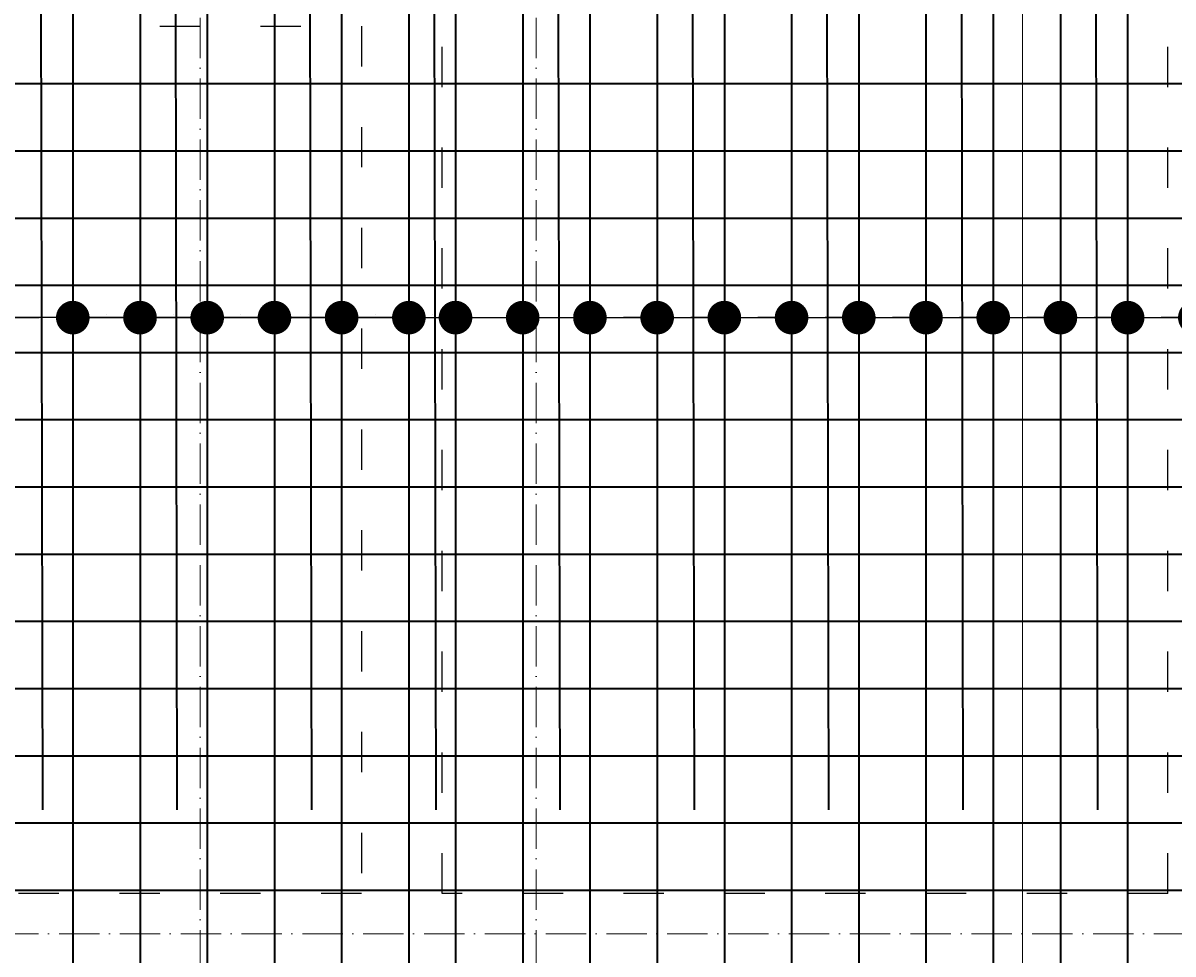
# Model space of a CAD drawing. Header units: millimetres. Extents: x 295948 to 312016, y 6878 to 18016.
# Tile 162 of 252: x 304158 to 304500, y 16278 to 16555. Entities that reach past the tile are written whole.
import ezdxf

# ---------------------------------------------------------------- set-up
doc = ezdxf.new("R2010")
doc.units = ezdxf.units.MM
doc.linetypes.add('ACAD_ISO03W100', pattern=[30, 12, -18])
doc.linetypes.add('ACAD_ISO10W100', pattern=[18, 12, -3, 0, -3])
for name, color, linetype, lineweight in [('konstrukcja wymiary', 1, 'Continuous', 13), ('osie', 5, 'ACAD_ISO10W100', 13), ('zbrojenie płyty', 141, 'Continuous', 35)]:
    doc.layers.add(name, color=color, linetype=linetype, lineweight=lineweight)
doc.layers.add('przerywane', color=6, linetype='ACAD_ISO03W100')
doc.styles.get("Standard").update_dxf_attribs({"font": 'romand.shx', "oblique": 10})
doc.dimstyles.new('kropki', dxfattribs={"dimtxt": 0.001, "dimasz": 10, "dimexe": 1.25, "dimexo": 0.625, "dimgap": 1, "dimtad": 1, "dimtxsty": 'Standard', "dimblk": 'DOT', "dimcen": 2.5, "dimadec": 0, "dimazin": 0, "dimtfac": 1, "dimtmove": 0, "dimatfit": 3, "dimfxl": 1, "dimfxlon": 1, "dimarcsym": 0})

# ---------------------------------------------------------------- blocks, each defined once
blk = doc.blocks.new('_Dot')
at = {"color": 0, "linetype": 'ByBlock', "lineweight": -2}
blk.add_line((-0.5, 0), (-1, 0), dxfattribs=at)
at = {"color": 0, "linetype": 'ByBlock', "const_width": 0.5}
blk.add_lwpolyline([(-0.25, 0, 1), (0.25, 0, 1)], format="xyb", close=True, dxfattribs=at)
blk = doc.blocks.new('*D2266')
at = {"layer": 'Defpoints', "color": 0, "transparency": 16777216}
for p in [(304346.44, 16467.6), (304306.44, 16458.24), (304346.44, 16458.24)]:
    blk.add_point(p, dxfattribs=at)
at = {"layer": 'konstrukcja wymiary', "color": 0, "lineweight": -2, "transparency": 16777216}
for p, q in [((304306.44, 16466.6), (304306.44, 16468.85)), ((304316.44, 16467.6), (304336.44, 16467.6)), ((304346.44, 16466.6), (304346.44, 16468.85))]:
    blk.add_line(p, q, dxfattribs=at)
at = {"layer": 'konstrukcja wymiary', "color": 0, "lineweight": -2, "transparency": 16777216, "xscale": 10, "yscale": 10, "zscale": 10, "rotation": 180}
blk.add_blockref('_Dot', (304306.44, 16467.6), dxfattribs=at)
at = {"layer": 'konstrukcja wymiary', "color": 0, "lineweight": -2, "transparency": 16777216, "xscale": 10, "yscale": 10, "zscale": 10}
blk.add_blockref('_Dot', (304346.44, 16467.6), dxfattribs=at)
at = {"layer": 'konstrukcja wymiary', "color": 0, "transparency": 16777216, "insert": (304326.44, 16468.61), "char_height": 0.001, "attachment_point": 5}
blk.add_mtext('40', dxfattribs=at)
blk = doc.blocks.new('*D2267')
at = {"layer": 'Defpoints', "color": 0, "transparency": 16777216}
for p in [(304386.44, 16467.6), (304346.44, 16458.24), (304386.44, 16458.24)]:
    blk.add_point(p, dxfattribs=at)
at = {"layer": 'konstrukcja wymiary', "color": 0, "lineweight": -2, "transparency": 16777216}
for p, q in [((304346.44, 16466.6), (304346.44, 16468.85)), ((304356.44, 16467.6), (304376.44, 16467.6)), ((304386.44, 16466.6), (304386.44, 16468.85))]:
    blk.add_line(p, q, dxfattribs=at)
at = {"layer": 'konstrukcja wymiary', "color": 0, "lineweight": -2, "transparency": 16777216, "xscale": 10, "yscale": 10, "zscale": 10, "rotation": 180}
blk.add_blockref('_Dot', (304346.44, 16467.6), dxfattribs=at)
at = {"layer": 'konstrukcja wymiary', "color": 0, "lineweight": -2, "transparency": 16777216, "xscale": 10, "yscale": 10, "zscale": 10}
blk.add_blockref('_Dot', (304386.44, 16467.6), dxfattribs=at)
at = {"layer": 'konstrukcja wymiary', "color": 0, "transparency": 16777216, "insert": (304366.44, 16468.61), "char_height": 0.001, "attachment_point": 5}
blk.add_mtext('40', dxfattribs=at)
blk = doc.blocks.new('*D2268')
at = {"layer": 'Defpoints', "color": 0, "transparency": 16777216}
for p in [(304426.44, 16467.6), (304386.44, 16458.24), (304426.44, 16458.24)]:
    blk.add_point(p, dxfattribs=at)
at = {"layer": 'konstrukcja wymiary', "color": 0, "lineweight": -2, "transparency": 16777216}
for p, q in [((304386.44, 16466.6), (304386.44, 16468.85)), ((304396.44, 16467.6), (304416.44, 16467.6)), ((304426.44, 16466.6), (304426.44, 16468.85))]:
    blk.add_line(p, q, dxfattribs=at)
at = {"layer": 'konstrukcja wymiary', "color": 0, "lineweight": -2, "transparency": 16777216, "xscale": 10, "yscale": 10, "zscale": 10, "rotation": 180}
blk.add_blockref('_Dot', (304386.44, 16467.6), dxfattribs=at)
at = {"layer": 'konstrukcja wymiary', "color": 0, "lineweight": -2, "transparency": 16777216, "xscale": 10, "yscale": 10, "zscale": 10}
blk.add_blockref('_Dot', (304426.44, 16467.6), dxfattribs=at)
at = {"layer": 'konstrukcja wymiary', "color": 0, "transparency": 16777216, "insert": (304406.44, 16468.61), "char_height": 0.001, "attachment_point": 5}
blk.add_mtext('40', dxfattribs=at)
blk = doc.blocks.new('*D2269')
at = {"layer": 'Defpoints', "color": 0, "transparency": 16777216}
for p in [(304466.44, 16467.6), (304426.44, 16458.24), (304466.44, 16458.24)]:
    blk.add_point(p, dxfattribs=at)
at = {"layer": 'konstrukcja wymiary', "color": 0, "lineweight": -2, "transparency": 16777216}
for p, q in [((304426.44, 16466.6), (304426.44, 16468.85)), ((304436.44, 16467.6), (304456.44, 16467.6)), ((304466.44, 16466.6), (304466.44, 16468.85))]:
    blk.add_line(p, q, dxfattribs=at)
at = {"layer": 'konstrukcja wymiary', "color": 0, "lineweight": -2, "transparency": 16777216, "xscale": 10, "yscale": 10, "zscale": 10, "rotation": 180}
blk.add_blockref('_Dot', (304426.44, 16467.6), dxfattribs=at)
at = {"layer": 'konstrukcja wymiary', "color": 0, "lineweight": -2, "transparency": 16777216, "xscale": 10, "yscale": 10, "zscale": 10}
blk.add_blockref('_Dot', (304466.44, 16467.6), dxfattribs=at)
at = {"layer": 'konstrukcja wymiary', "color": 0, "transparency": 16777216, "insert": (304446.44, 16468.61), "char_height": 0.001, "attachment_point": 5}
blk.add_mtext('40', dxfattribs=at)
blk = doc.blocks.new('*D2270')
at = {"layer": 'Defpoints', "color": 0, "transparency": 16777216}
for p in [(304506.44, 16467.6), (304466.44, 16458.24), (304506.44, 16458.24)]:
    blk.add_point(p, dxfattribs=at)
at = {"layer": 'konstrukcja wymiary', "color": 0, "lineweight": -2, "transparency": 16777216}
for p, q in [((304466.44, 16466.6), (304466.44, 16468.85)), ((304476.44, 16467.6), (304496.44, 16467.6)), ((304506.44, 16466.6), (304506.44, 16468.85))]:
    blk.add_line(p, q, dxfattribs=at)
at = {"layer": 'konstrukcja wymiary', "color": 0, "lineweight": -2, "transparency": 16777216, "xscale": 10, "yscale": 10, "zscale": 10, "rotation": 180}
blk.add_blockref('_Dot', (304466.44, 16467.6), dxfattribs=at)
at = {"layer": 'konstrukcja wymiary', "color": 0, "lineweight": -2, "transparency": 16777216, "xscale": 10, "yscale": 10, "zscale": 10}
blk.add_blockref('_Dot', (304506.44, 16467.6), dxfattribs=at)
at = {"layer": 'konstrukcja wymiary', "color": 0, "transparency": 16777216, "insert": (304486.44, 16468.61), "char_height": 0.001, "attachment_point": 5}
blk.add_mtext('40', dxfattribs=at)
blk = doc.blocks.new('*D2280')
at = {"layer": 'Defpoints', "color": 0, "transparency": 16777216}
for p in [(304366.44, 16467.6), (304326.44, 16458.24), (304366.44, 16458.24)]:
    blk.add_point(p, dxfattribs=at)
at = {"layer": 'konstrukcja wymiary', "color": 0, "lineweight": -2, "transparency": 16777216}
for p, q in [((304326.44, 16466.6), (304326.44, 16468.85)), ((304336.44, 16467.6), (304356.44, 16467.6)), ((304366.44, 16466.6), (304366.44, 16468.85))]:
    blk.add_line(p, q, dxfattribs=at)
at = {"layer": 'konstrukcja wymiary', "color": 0, "lineweight": -2, "transparency": 16777216, "xscale": 10, "yscale": 10, "zscale": 10, "rotation": 180}
blk.add_blockref('_Dot', (304326.44, 16467.6), dxfattribs=at)
at = {"layer": 'konstrukcja wymiary', "color": 0, "lineweight": -2, "transparency": 16777216, "xscale": 10, "yscale": 10, "zscale": 10}
blk.add_blockref('_Dot', (304366.44, 16467.6), dxfattribs=at)
at = {"layer": 'konstrukcja wymiary', "color": 0, "transparency": 16777216, "insert": (304346.44, 16468.61), "char_height": 0.001, "attachment_point": 5}
blk.add_mtext('40', dxfattribs=at)
blk = doc.blocks.new('*D2281')
at = {"layer": 'Defpoints', "color": 0, "transparency": 16777216}
for p in [(304406.44, 16467.6), (304366.44, 16458.24), (304406.44, 16458.24)]:
    blk.add_point(p, dxfattribs=at)
at = {"layer": 'konstrukcja wymiary', "color": 0, "lineweight": -2, "transparency": 16777216}
for p, q in [((304366.44, 16466.6), (304366.44, 16468.85)), ((304376.44, 16467.6), (304396.44, 16467.6)), ((304406.44, 16466.6), (304406.44, 16468.85))]:
    blk.add_line(p, q, dxfattribs=at)
at = {"layer": 'konstrukcja wymiary', "color": 0, "lineweight": -2, "transparency": 16777216, "xscale": 10, "yscale": 10, "zscale": 10, "rotation": 180}
blk.add_blockref('_Dot', (304366.44, 16467.6), dxfattribs=at)
at = {"layer": 'konstrukcja wymiary', "color": 0, "lineweight": -2, "transparency": 16777216, "xscale": 10, "yscale": 10, "zscale": 10}
blk.add_blockref('_Dot', (304406.44, 16467.6), dxfattribs=at)
at = {"layer": 'konstrukcja wymiary', "color": 0, "transparency": 16777216, "insert": (304386.44, 16468.61), "char_height": 0.001, "attachment_point": 5}
blk.add_mtext('40', dxfattribs=at)
blk = doc.blocks.new('*D2282')
at = {"layer": 'Defpoints', "color": 0, "transparency": 16777216}
for p in [(304446.44, 16467.6), (304406.44, 16458.24), (304446.44, 16458.24)]:
    blk.add_point(p, dxfattribs=at)
at = {"layer": 'konstrukcja wymiary', "color": 0, "lineweight": -2, "transparency": 16777216}
for p, q in [((304406.44, 16466.6), (304406.44, 16468.85)), ((304416.44, 16467.6), (304436.44, 16467.6)), ((304446.44, 16466.6), (304446.44, 16468.85))]:
    blk.add_line(p, q, dxfattribs=at)
at = {"layer": 'konstrukcja wymiary', "color": 0, "lineweight": -2, "transparency": 16777216, "xscale": 10, "yscale": 10, "zscale": 10, "rotation": 180}
blk.add_blockref('_Dot', (304406.44, 16467.6), dxfattribs=at)
at = {"layer": 'konstrukcja wymiary', "color": 0, "lineweight": -2, "transparency": 16777216, "xscale": 10, "yscale": 10, "zscale": 10}
blk.add_blockref('_Dot', (304446.44, 16467.6), dxfattribs=at)
at = {"layer": 'konstrukcja wymiary', "color": 0, "transparency": 16777216, "insert": (304426.44, 16468.61), "char_height": 0.001, "attachment_point": 5}
blk.add_mtext('40', dxfattribs=at)
blk = doc.blocks.new('*D2283')
at = {"layer": 'Defpoints', "color": 0, "transparency": 16777216}
for p in [(304486.44, 16467.6), (304446.44, 16458.24), (304486.44, 16458.24)]:
    blk.add_point(p, dxfattribs=at)
at = {"layer": 'konstrukcja wymiary', "color": 0, "lineweight": -2, "transparency": 16777216}
for p, q in [((304446.44, 16466.6), (304446.44, 16468.85)), ((304456.44, 16467.6), (304476.44, 16467.6)), ((304486.44, 16466.6), (304486.44, 16468.85))]:
    blk.add_line(p, q, dxfattribs=at)
at = {"layer": 'konstrukcja wymiary', "color": 0, "lineweight": -2, "transparency": 16777216, "xscale": 10, "yscale": 10, "zscale": 10, "rotation": 180}
blk.add_blockref('_Dot', (304446.44, 16467.6), dxfattribs=at)
at = {"layer": 'konstrukcja wymiary', "color": 0, "lineweight": -2, "transparency": 16777216, "xscale": 10, "yscale": 10, "zscale": 10}
blk.add_blockref('_Dot', (304486.44, 16467.6), dxfattribs=at)
at = {"layer": 'konstrukcja wymiary', "color": 0, "transparency": 16777216, "insert": (304466.44, 16468.61), "char_height": 0.001, "attachment_point": 5}
blk.add_mtext('40', dxfattribs=at)
blk = doc.blocks.new('*D2284')
at = {"layer": 'Defpoints', "color": 0, "transparency": 16777216}
for p in [(304526.44, 16467.6), (304486.44, 16458.24), (304526.44, 16458.24)]:
    blk.add_point(p, dxfattribs=at)
at = {"layer": 'konstrukcja wymiary', "color": 0, "lineweight": -2, "transparency": 16777216}
for p, q in [((304486.44, 16466.6), (304486.44, 16468.85)), ((304496.44, 16467.6), (304516.44, 16467.6)), ((304526.44, 16466.6), (304526.44, 16468.85))]:
    blk.add_line(p, q, dxfattribs=at)
at = {"layer": 'konstrukcja wymiary', "color": 0, "lineweight": -2, "transparency": 16777216, "xscale": 10, "yscale": 10, "zscale": 10, "rotation": 180}
blk.add_blockref('_Dot', (304486.44, 16467.6), dxfattribs=at)
at = {"layer": 'konstrukcja wymiary', "color": 0, "lineweight": -2, "transparency": 16777216, "xscale": 10, "yscale": 10, "zscale": 10}
blk.add_blockref('_Dot', (304526.44, 16467.6), dxfattribs=at)
at = {"layer": 'konstrukcja wymiary', "color": 0, "transparency": 16777216, "insert": (304506.44, 16468.61), "char_height": 0.001, "attachment_point": 5}
blk.add_mtext('40', dxfattribs=at)
blk = doc.blocks.new('*D2497')
at = {"layer": 'Defpoints', "color": 0, "transparency": 16777216}
for p in [(304172.56, 16467.6), (303147.44, 16458.24), (304172.56, 16457.24)]:
    blk.add_point(p, dxfattribs=at)
at = {"layer": 'konstrukcja wymiary', "color": 0, "lineweight": -2, "transparency": 16777216}
for p, q in [((303147.44, 16466.6), (303147.44, 16468.85)), ((303157.44, 16467.6), (304162.56, 16467.6)), ((304172.56, 16466.6), (304172.56, 16468.85))]:
    blk.add_line(p, q, dxfattribs=at)
at = {"layer": 'konstrukcja wymiary', "color": 0, "lineweight": -2, "transparency": 16777216, "xscale": 10, "yscale": 10, "zscale": 10, "rotation": 180}
blk.add_blockref('_Dot', (303147.44, 16467.6), dxfattribs=at)
at = {"layer": 'konstrukcja wymiary', "color": 0, "lineweight": -2, "transparency": 16777216, "xscale": 10, "yscale": 10, "zscale": 10}
blk.add_blockref('_Dot', (304172.56, 16467.6), dxfattribs=at)
at = {"layer": 'konstrukcja wymiary', "color": 0, "transparency": 16777216, "insert": (303660, 16468.61), "char_height": 0.001, "attachment_point": 5}
blk.add_mtext('1025,12', dxfattribs=at)
blk = doc.blocks.new('*D2294')
at = {"layer": 'Defpoints', "color": 0, "transparency": 16777216}
for p in [(304192.56, 16467.6), (304172.56, 16457.24), (304192.56, 16457.24)]:
    blk.add_point(p, dxfattribs=at)
at = {"layer": 'konstrukcja wymiary', "color": 0, "lineweight": -2, "transparency": 16777216}
for p, q in [((304162.56, 16467.6), (304152.56, 16467.6)), ((304172.56, 16466.6), (304172.56, 16468.85)), ((304172.56, 16467.6), (304192.56, 16467.6)), ((304192.56, 16466.6), (304192.56, 16468.85)), ((304202.56, 16467.6), (304212.56, 16467.6))]:
    blk.add_line(p, q, dxfattribs=at)
at = {"layer": 'konstrukcja wymiary', "color": 0, "lineweight": -2, "transparency": 16777216, "xscale": 10, "yscale": 10, "zscale": 10}
blk.add_blockref('_Dot', (304172.56, 16467.6), dxfattribs=at)
at = {"layer": 'konstrukcja wymiary', "color": 0, "lineweight": -2, "transparency": 16777216, "xscale": 10, "yscale": 10, "zscale": 10, "rotation": 180}
blk.add_blockref('_Dot', (304192.56, 16467.6), dxfattribs=at)
at = {"layer": 'konstrukcja wymiary', "color": 0, "transparency": 16777216, "insert": (304182.56, 16468.61), "char_height": 0.001, "attachment_point": 5}
blk.add_mtext('20', dxfattribs=at)
blk = doc.blocks.new('*D2295')
at = {"layer": 'Defpoints', "color": 0, "transparency": 16777216}
for p in [(304212.56, 16467.6), (304192.56, 16457.24), (304212.56, 16457.24)]:
    blk.add_point(p, dxfattribs=at)
at = {"layer": 'konstrukcja wymiary', "color": 0, "lineweight": -2, "transparency": 16777216}
for p, q in [((304182.56, 16467.6), (304172.56, 16467.6)), ((304192.56, 16466.6), (304192.56, 16468.85)), ((304192.56, 16467.6), (304212.56, 16467.6)), ((304212.56, 16466.6), (304212.56, 16468.85)), ((304222.56, 16467.6), (304232.56, 16467.6))]:
    blk.add_line(p, q, dxfattribs=at)
at = {"layer": 'konstrukcja wymiary', "color": 0, "lineweight": -2, "transparency": 16777216, "xscale": 10, "yscale": 10, "zscale": 10}
blk.add_blockref('_Dot', (304192.56, 16467.6), dxfattribs=at)
at = {"layer": 'konstrukcja wymiary', "color": 0, "lineweight": -2, "transparency": 16777216, "xscale": 10, "yscale": 10, "zscale": 10, "rotation": 180}
blk.add_blockref('_Dot', (304212.56, 16467.6), dxfattribs=at)
at = {"layer": 'konstrukcja wymiary', "color": 0, "transparency": 16777216, "insert": (304202.56, 16468.61), "char_height": 0.001, "attachment_point": 5}
blk.add_mtext('20', dxfattribs=at)
blk = doc.blocks.new('*D2296')
at = {"layer": 'Defpoints', "color": 0, "transparency": 16777216}
for p in [(304232.56, 16467.6), (304212.56, 16457.24), (304232.56, 16457.24)]:
    blk.add_point(p, dxfattribs=at)
at = {"layer": 'konstrukcja wymiary', "color": 0, "lineweight": -2, "transparency": 16777216}
for p, q in [((304202.56, 16467.6), (304192.56, 16467.6)), ((304212.56, 16466.6), (304212.56, 16468.85)), ((304212.56, 16467.6), (304232.56, 16467.6)), ((304232.56, 16466.6), (304232.56, 16468.85)), ((304242.56, 16467.6), (304252.56, 16467.6))]:
    blk.add_line(p, q, dxfattribs=at)
at = {"layer": 'konstrukcja wymiary', "color": 0, "lineweight": -2, "transparency": 16777216, "xscale": 10, "yscale": 10, "zscale": 10}
blk.add_blockref('_Dot', (304212.56, 16467.6), dxfattribs=at)
at = {"layer": 'konstrukcja wymiary', "color": 0, "lineweight": -2, "transparency": 16777216, "xscale": 10, "yscale": 10, "zscale": 10, "rotation": 180}
blk.add_blockref('_Dot', (304232.56, 16467.6), dxfattribs=at)
at = {"layer": 'konstrukcja wymiary', "color": 0, "transparency": 16777216, "insert": (304222.56, 16468.61), "char_height": 0.001, "attachment_point": 5}
blk.add_mtext('20', dxfattribs=at)
blk = doc.blocks.new('*D2297')
at = {"layer": 'Defpoints', "color": 0, "transparency": 16777216}
for p in [(304252.56, 16467.6), (304232.56, 16457.24), (304252.56, 16457.24)]:
    blk.add_point(p, dxfattribs=at)
at = {"layer": 'konstrukcja wymiary', "color": 0, "lineweight": -2, "transparency": 16777216}
for p, q in [((304222.56, 16467.6), (304212.56, 16467.6)), ((304232.56, 16466.6), (304232.56, 16468.85)), ((304232.56, 16467.6), (304252.56, 16467.6)), ((304252.56, 16466.6), (304252.56, 16468.85)), ((304262.56, 16467.6), (304272.56, 16467.6))]:
    blk.add_line(p, q, dxfattribs=at)
at = {"layer": 'konstrukcja wymiary', "color": 0, "lineweight": -2, "transparency": 16777216, "xscale": 10, "yscale": 10, "zscale": 10}
blk.add_blockref('_Dot', (304232.56, 16467.6), dxfattribs=at)
at = {"layer": 'konstrukcja wymiary', "color": 0, "lineweight": -2, "transparency": 16777216, "xscale": 10, "yscale": 10, "zscale": 10, "rotation": 180}
blk.add_blockref('_Dot', (304252.56, 16467.6), dxfattribs=at)
at = {"layer": 'konstrukcja wymiary', "color": 0, "transparency": 16777216, "insert": (304242.56, 16468.61), "char_height": 0.001, "attachment_point": 5}
blk.add_mtext('20', dxfattribs=at)
blk = doc.blocks.new('*D2298')
at = {"layer": 'Defpoints', "color": 0, "transparency": 16777216}
for p in [(304272.56, 16467.6), (304252.56, 16457.24), (304272.56, 16457.24)]:
    blk.add_point(p, dxfattribs=at)
at = {"layer": 'konstrukcja wymiary', "color": 0, "lineweight": -2, "transparency": 16777216}
for p, q in [((304242.56, 16467.6), (304232.56, 16467.6)), ((304252.56, 16466.6), (304252.56, 16468.85)), ((304252.56, 16467.6), (304272.56, 16467.6)), ((304272.56, 16466.6), (304272.56, 16468.85)), ((304282.56, 16467.6), (304292.56, 16467.6))]:
    blk.add_line(p, q, dxfattribs=at)
at = {"layer": 'konstrukcja wymiary', "color": 0, "lineweight": -2, "transparency": 16777216, "xscale": 10, "yscale": 10, "zscale": 10}
blk.add_blockref('_Dot', (304252.56, 16467.6), dxfattribs=at)
at = {"layer": 'konstrukcja wymiary', "color": 0, "lineweight": -2, "transparency": 16777216, "xscale": 10, "yscale": 10, "zscale": 10, "rotation": 180}
blk.add_blockref('_Dot', (304272.56, 16467.6), dxfattribs=at)
at = {"layer": 'konstrukcja wymiary', "color": 0, "transparency": 16777216, "insert": (304262.56, 16468.61), "char_height": 0.001, "attachment_point": 5}
blk.add_mtext('20', dxfattribs=at)
blk = doc.blocks.new('*D2299')
at = {"layer": 'Defpoints', "color": 0, "transparency": 16777216}
for p in [(304286.44, 16467.6), (304272.56, 16457.24), (304286.44, 16457.24)]:
    blk.add_point(p, dxfattribs=at)
at = {"layer": 'konstrukcja wymiary', "color": 0, "lineweight": -2, "transparency": 16777216}
for p, q in [((304262.56, 16467.6), (304252.56, 16467.6)), ((304272.56, 16466.6), (304272.56, 16468.85)), ((304272.56, 16467.6), (304286.44, 16467.6)), ((304286.44, 16466.6), (304286.44, 16468.85)), ((304296.44, 16467.6), (304306.44, 16467.6))]:
    blk.add_line(p, q, dxfattribs=at)
at = {"layer": 'konstrukcja wymiary', "color": 0, "lineweight": -2, "transparency": 16777216, "xscale": 10, "yscale": 10, "zscale": 10}
blk.add_blockref('_Dot', (304272.56, 16467.6), dxfattribs=at)
at = {"layer": 'konstrukcja wymiary', "color": 0, "lineweight": -2, "transparency": 16777216, "xscale": 10, "yscale": 10, "zscale": 10, "rotation": 180}
blk.add_blockref('_Dot', (304286.44, 16467.6), dxfattribs=at)
at = {"layer": 'konstrukcja wymiary', "color": 0, "transparency": 16777216, "insert": (304279.5, 16468.61), "char_height": 0.001, "attachment_point": 5}
blk.add_mtext('13,88', dxfattribs=at)
blk = doc.blocks.new('*D2300')
at = {"layer": 'Defpoints', "color": 0, "transparency": 16777216}
for p in [(304906.44, 16467.6), (304286.44, 16457.24), (304906.44, 16458.24)]:
    blk.add_point(p, dxfattribs=at)
at = {"layer": 'konstrukcja wymiary', "color": 0, "lineweight": -2, "transparency": 16777216}
for p, q in [((304286.44, 16466.6), (304286.44, 16468.85)), ((304296.44, 16467.6), (304896.44, 16467.6)), ((304906.44, 16466.6), (304906.44, 16468.85))]:
    blk.add_line(p, q, dxfattribs=at)
at = {"layer": 'konstrukcja wymiary', "color": 0, "lineweight": -2, "transparency": 16777216, "xscale": 10, "yscale": 10, "zscale": 10, "rotation": 180}
blk.add_blockref('_Dot', (304286.44, 16467.6), dxfattribs=at)
at = {"layer": 'konstrukcja wymiary', "color": 0, "lineweight": -2, "transparency": 16777216, "xscale": 10, "yscale": 10, "zscale": 10}
blk.add_blockref('_Dot', (304906.44, 16467.6), dxfattribs=at)
at = {"layer": 'konstrukcja wymiary', "color": 0, "transparency": 16777216, "insert": (304596.44, 16468.61), "char_height": 0.001, "attachment_point": 5}
blk.add_mtext('620', dxfattribs=at)

msp = doc.modelspace()

# ---------------------------------------------------------------- linework, layer by layer
at = {"layer": 'konstrukcja wymiary'}
msp.add_line((304455.197, 16237.605), (304455.197, 16908.437), dxfattribs=at)
at = {"layer": 'osie'}
for p, q in [((304210.44, 17045.509), (304210.44, 15571.332)), ((304310.44, 17045.509), (304310.44, 15571.332)), ((302955.771, 16284.224), (304978.51, 16284.224))]:
    msp.add_line(p, q, dxfattribs=at)
at = {"layer": 'przerywane'}
for p, q in [((304198.44, 16852.224), (304198.44, 16554.324)), ((304498.44, 16296.224), (304498.44, 16852.224)), ((304282.44, 16296.224), (304282.44, 16578.324)), ((304198.44, 16554.324), (304258.44, 16554.324)), ((304258.44, 16554.324), (304258.44, 16296.224)), ((304258.44, 16296.224), (303602.44, 16296.224)), ((304498.44, 16296.224), (304282.44, 16296.224))]:
    msp.add_line(p, q, dxfattribs=at)
at = {"layer": 'zbrojenie płyty'}
for p, q in [((304172.558, 16887.224), (304172.558, 16085.867)), ((304212.558, 16887.224), (304212.558, 16085.867)), ((304252.558, 16887.224), (304252.558, 16085.867)), ((304286.44, 16887.224), (304286.44, 16085.867)), ((304326.44, 16887.224), (304326.44, 15887.224)), ((304366.44, 16887.224), (304366.44, 15887.224)), ((304406.44, 16887.224), (304406.44, 15887.224)), ((304446.44, 16887.224), (304446.44, 15887.224)), ((304486.44, 16887.224), (304486.44, 15887.224)), ((304162.558, 16821.092), (304163.558, 16321.092)), ((304202.558, 16821.092), (304203.558, 16321.092)), ((304242.558, 16821.092), (304243.558, 16321.092)), ((304279.558, 16821.092), (304280.558, 16321.092)), ((304316.44, 16821.092), (304317.44, 16321.092)), ((304356.44, 16821.092), (304357.44, 16321.092)), ((304396.44, 16821.092), (304397.44, 16321.092)), ((304436.44, 16821.092), (304437.44, 16321.092)), ((304476.44, 16821.092), (304477.44, 16321.092)), ((304192.558, 16686.224), (304192.558, 16085.867)), ((304232.558, 16686.224), (304232.558, 16085.867)), ((304272.558, 16686.224), (304272.558, 16085.867)), ((304306.44, 16626.224), (304306.44, 15626.224)), ((304346.44, 16626.224), (304346.44, 15626.224)), ((304386.44, 16626.224), (304386.44, 15626.224)), ((304426.44, 16626.224), (304426.44, 15626.224)), ((304466.44, 16626.224), (304466.44, 15626.224)), ((303450.44, 16537.243), (304650.44, 16537.243)), ((303752.132, 16517.243), (304952.132, 16517.243)), ((303450.44, 16497.243), (304650.44, 16497.243)), ((303752.132, 16477.243), (304952.132, 16477.243)), ((303450.44, 16457.243), (304650.44, 16457.243)), ((303752.132, 16437.243), (304952.132, 16437.243)), ((303448.322, 16417.243), (304648.322, 16417.243)), ((303752.132, 16397.243), (304952.132, 16397.243)), ((303450.44, 16377.243), (304650.44, 16377.243)), ((303752.132, 16357.243), (304952.132, 16357.243)), ((303450.44, 16337.243), (304650.44, 16337.243)), ((303752.132, 16317.243), (304952.132, 16317.243)), ((303450.44, 16297.243), (304650.44, 16297.243))]:
    msp.add_line(p, q, dxfattribs=at)

# ---------------------------------------------------------------- dimensions: what is measured, and where the dimension line sits
at = {"layer": 'konstrukcja wymiary'}
for base, p1, p2, picture, middle in [((304172.558, 16467.605), (303147.44, 16458.243), (304172.558, 16457.243), '*D2497', (303659.999, 16468.605)), ((304192.558, 16467.605), (304172.558, 16457.243), (304192.558, 16457.243), '*D2294', (304182.558, 16468.605)), ((304212.558, 16467.605), (304192.558, 16457.243), (304212.558, 16457.243), '*D2295', (304202.558, 16468.605)), ((304232.558, 16467.605), (304212.558, 16457.243), (304232.558, 16457.243), '*D2296', (304222.558, 16468.605)), ((304252.558, 16467.605), (304232.558, 16457.243), (304252.558, 16457.243), '*D2297', (304242.558, 16468.605)), ((304272.558, 16467.605), (304252.558, 16457.243), (304272.558, 16457.243), '*D2298', (304262.558, 16468.605)), ((304286.44, 16467.605), (304272.558, 16457.243), (304286.44, 16457.243), '*D2299', (304279.499, 16468.605)), ((304906.44, 16467.605), (304286.44, 16457.243), (304906.44, 16458.243), '*D2300', (304596.44, 16468.605)), ((304346.44, 16467.605), (304306.44, 16458.243), (304346.44, 16458.243), '*D2266', (304326.44, 16468.605)), ((304366.44, 16467.605), (304326.44, 16458.243), (304366.44, 16458.243), '*D2280', (304346.44, 16468.605)), ((304386.44, 16467.605), (304346.44, 16458.243), (304386.44, 16458.243), '*D2267', (304366.44, 16468.605)), ((304406.44, 16467.605), (304366.44, 16458.243), (304406.44, 16458.243), '*D2281', (304386.44, 16468.605)), ((304426.44, 16467.605), (304386.44, 16458.243), (304426.44, 16458.243), '*D2268', (304406.44, 16468.605)), ((304446.44, 16467.605), (304406.44, 16458.243), (304446.44, 16458.243), '*D2282', (304426.44, 16468.605)), ((304466.44, 16467.605), (304426.44, 16458.243), (304466.44, 16458.243), '*D2269', (304446.44, 16468.605)), ((304486.44, 16467.605), (304446.44, 16458.243), (304486.44, 16458.243), '*D2283', (304466.44, 16468.605)), ((304506.44, 16467.605), (304466.44, 16458.243), (304506.44, 16458.243), '*D2270', (304486.44, 16468.605)), ((304526.44, 16467.605), (304486.44, 16458.243), (304526.44, 16458.243), '*D2284', (304506.44, 16468.605))]:
    dim = msp.add_linear_dim(base=base, p1=p1, p2=p2, dimstyle='kropki', override={"dimtmove": 1}, dxfattribs=at)
    dim.commit()
    dim.dimension.update_dxf_attribs({"geometry": picture, "text_midpoint": middle})

doc.saveas('drawing.dxf')
